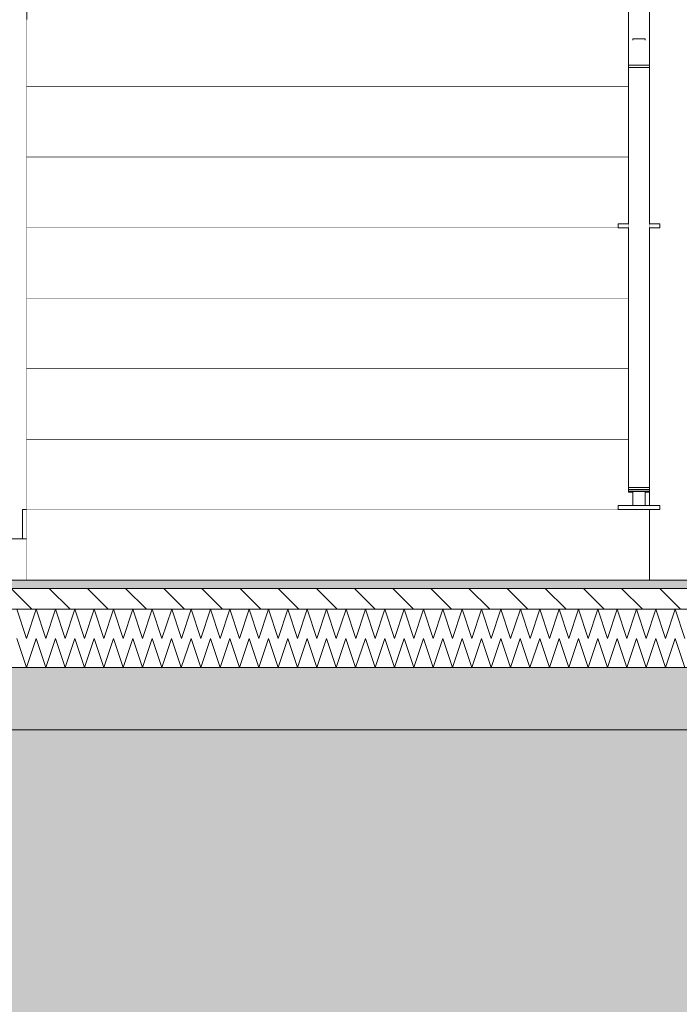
# Model space of a CAD drawing. Header units: millimetres. Extents: x 90539 to 127778, y -34922 to 14506.
# Tile 39 of 256: x 104190 to 105780, y -1021 to 1350. Entities that reach past the tile are written whole.
import ezdxf

# ---------------------------------------------------------------- set-up
doc = ezdxf.new("R2010")
doc.units = ezdxf.units.MM
doc.header["$MEASUREMENT"] = 0
doc.linetypes.add('Przerywana', pattern=[240, 120, -120])
doc.linetypes.add('Wipeout_Contour', pattern=[1000, 0, -1000])
for name, color, linetype, lineweight, true_color in [('0_Nr_pióra__85', 7, 'Continuous', 13, 0x80c2ff), ('Nowe_A-Wymiary-Wewnętrzne_Nr_pióra__45', 7, 'Continuous', 15, 0x40a5ff), ('Nowe_A-Wymiary-Wewnętrzne_Nr_pióra__85', 7, 'Continuous', 13, 0x80c2ff), ('Nowe_A-Wymiary-Zewnętrzne_Nr_pióra__45', 7, 'Continuous', 15, 0x40a5ff), ('Nowe_A-Wymiary-Zewnętrzne_Nr_pióra__85', 7, 'Continuous', 13, 0x80c2ff)]:
    doc.layers.add(name, color=color, linetype=linetype, lineweight=lineweight, true_color=true_color)
for name, color, linetype in [('Nowe_A-Balustrady-Schody', 7, 'Continuous'), ('Nowe_A-Posadzki', 7, 'Continuous'), ('Nowe_A-Płyta-Grunt', 7, 'Continuous'), ('Nowe_A-Schody', 7, 'Continuous'), ('Nowe_A-Wymiary-Wewnętrzne', 7, 'Continuous'), ('Nowe_A-Wymiary-Zewnętrzne', 7, 'Continuous'), ('Nowe_A-Ściany-Konstrukcyjne', 7, 'Continuous')]:
    doc.layers.add(name, color=color, linetype=linetype)
for name, color, linetype, lineweight in [('Nowe_A-Balustrady-Schody_Nr_pióra__11', 7, 'Continuous', 13), ('Nowe_A-Balustrady-Schody_Nr_pióra__91', 7, 'Continuous', 13), ('Nowe_A-Posadzki_Nr_pióra__174', 7, 'Continuous', 5), ('Nowe_A-Posadzki_Nr_pióra__9', 7, 'Continuous', 13), ('Nowe_A-Płyta-Grunt_Nr_pióra__174', 7, 'Continuous', 5), ('Nowe_A-Płyta-Grunt_Nr_pióra__9', 7, 'Continuous', 13), ('Nowe_A-Schody _Nr_pióra__11', 7, 'Continuous', 13), ('Nowe_A-Wymiary-Wewnętrzne_Nr_pióra__46', 5, 'Continuous', 15), ('Nowe_A-Wymiary-Zewnętrzne_Nr_pióra__46', 5, 'Continuous', 15), ('Nowe_A-Ściany-Konstrukcyjne_Nr_pióra__87', 7, 'Continuous', 13)]:
    doc.layers.add(name, color=color, linetype=linetype, lineweight=lineweight)
doc.styles.add('STYL_AUTOMATYCZNY_2', font='arial.ttf')
doc.dimstyles.new('STYL_AUTOMATYCZNY__1', dxfattribs={"dimtxt": 125, "dimasz": 47.5, "dimexe": 0.18, "dimexo": 20, "dimgap": 0, "dimtad": 1, "dimdec": 1, "dimlfac": 0.1, "dimzin": 0, "dimdsep": 46, "dimtxsty": 'STYL_AUTOMATYCZNY_2', "dimblk": 'ARROWHEAD_11', "dimblk1": 'ARROWHEAD_11', "dimblk2": 'ARROWHEAD_11', "dimcen": 0.09, "dimclrd": 256, "dimclre": 256, "dimclrt": 5, "dimadec": 1, "dimazin": 0, "dimtfac": 1, "dimtdec": 4, "dimtmove": 0, "dimatfit": 3, "dimfxl": 0, "dimtolj": 1, "dimtzin": 0, "dimarcsym": 0})

# ---------------------------------------------------------------- blocks, each defined once
blk = doc.blocks.new('ElemPrzekroju_15')
at = {"color": 254, "linetype": 'Wipeout_Contour', "lineweight": 0, "ltscale": 1271827.082994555}
blk.add_wipeout([(105707.6, 858.7), (105732.6, 858.7), (105732.6, 848.7), (105707.6, 848.7), (105707.6, 180), (105732.6, 180), (105732.6, 170), (105707.6, 170), (105707.6, 0), (107307.6, 0), (107307.6, 1370), (105707.6, 1370)], dxfattribs=at).dxf.layer = 'Nowe_A-Ściany-Konstrukcyjne'
blk = doc.blocks.new('ElemPrzekroju_18')
at = {"color": 254, "linetype": 'Wipeout_Contour', "lineweight": 0, "ltscale": 416352.461356}
blk.add_wipeout([(103947.6, 100), (104197.6, 100), (104197.6, 2540), (103947.6, 2540)], dxfattribs=at).dxf.layer = 'Nowe_A-Ściany-Konstrukcyjne'
at = {"color": 254, "linetype": 'Wipeout_Contour', "lineweight": 0, "ltscale": 416872.383901}
blk.add_wipeout([(104197.6, 2540), (104197.6, 100), (104207.6, 100), (104207.6, 2540)], dxfattribs=at).dxf.layer = 'Nowe_A-Ściany-Konstrukcyjne'
at = {"layer": 'Nowe_A-Ściany-Konstrukcyjne_Nr_pióra__87', "color": 7, "linetype": 'Continuous', "lineweight": 13}
blk.add_line((104207.6, 2540), (104207.6, 170), dxfattribs=at)
at = {"color": 254, "linetype": 'Wipeout_Contour', "lineweight": 0, "ltscale": 416290.479489}
blk.add_wipeout([(104197.6, 0), (104197.6, 100), (103947.6, 100), (103947.6, 0)], dxfattribs=at).dxf.layer = 'Nowe_A-Ściany-Konstrukcyjne'
at = {"color": 254, "linetype": 'Wipeout_Contour', "lineweight": 0, "ltscale": 416810.47938}
blk.add_wipeout([(104197.6, 100), (104197.6, 0), (104207.6, 0), (104207.6, 100)], dxfattribs=at).dxf.layer = 'Nowe_A-Ściany-Konstrukcyjne'
at = {"layer": 'Nowe_A-Ściany-Konstrukcyjne_Nr_pióra__87', "color": 7, "linetype": 'Continuous', "lineweight": 13}
for p, q in [((104207.6, 170), (104207.6, 100)), ((103947.6, 100), (104197.6, 100)), ((104197.6, 100), (104207.6, 100)), ((104207.6, 100), (104207.6, 0))]:
    blk.add_line(p, q, dxfattribs=at)
blk = doc.blocks.new('ElemPrzekroju_176')
at = {"color": 254, "linetype": 'Wipeout_Contour', "lineweight": 0, "ltscale": 524038.771638}
blk.add_wipeout([(104207.6, 0), (105707.6, 0), (105707.6, 160), (104207.6, 160), (104207.6, 100)], dxfattribs=at).dxf.layer = 'Nowe_A-Schody'
at = {"layer": 'Nowe_A-Schody _Nr_pióra__11', "color": 7, "linetype": 'Continuous', "lineweight": 13}
for p, q in [((104197.6, 100), (104197.6, 160)), ((105707.6, 0), (105707.6, 160))]:
    blk.add_line(p, q, dxfattribs=at)
blk = doc.blocks.new('ElemPrzekroju_177')
at = {"color": 254, "linetype": 'Wipeout_Contour', "lineweight": 0, "ltscale": 419830.902667}
blk.add_wipeout([(105707.6, 170), (104207.6, 170), (104207.6, 160), (105707.6, 160)], dxfattribs=at).dxf.layer = 'Nowe_A-Schody'
at = {"layer": 'Nowe_A-Schody _Nr_pióra__11', "color": 7, "linetype": 'Continuous', "lineweight": 13}
for p, q in [((104207.6, 170), (104197.6, 170)), ((104197.6, 160), (104197.6, 170)), ((105632.6, 170), (104207.6, 170)), ((105707.6, 160), (105707.6, 170))]:
    blk.add_line(p, q, dxfattribs=at)
blk = doc.blocks.new('ElemPrzekroju_178')
at = {"color": 254, "linetype": 'Wipeout_Contour', "lineweight": 0, "ltscale": 842330.872963}
blk.add_wipeout([(104207.6, 170), (105632.6, 170), (105632.6, 180), (105667.6, 180), (105667.6, 212.3), (105657.6, 212.3), (105657.6, 330), (104207.6, 330)], dxfattribs=at).dxf.layer = 'Nowe_A-Schody'
at = {"color": 254, "linetype": 'Wipeout_Contour', "lineweight": 0, "ltscale": 422811.116438}
blk.add_wipeout([(105697.6, 212.3), (105697.6, 180), (105707.6, 180), (105707.6, 212.3)], dxfattribs=at).dxf.layer = 'Nowe_A-Schody'
at = {"layer": 'Nowe_A-Schody _Nr_pióra__11', "color": 7, "linetype": 'Continuous', "lineweight": 13}
blk.add_line((105707.6, 180), (105707.6, 212.3), dxfattribs=at)
blk = doc.blocks.new('ElemPrzekroju_179')
at = {"color": 254, "linetype": 'Wipeout_Contour', "lineweight": 0, "ltscale": 419732.522927}
blk.add_wipeout([(104207.6, 340), (104207.6, 330), (105657.6, 330), (105657.6, 340)], dxfattribs=at).dxf.layer = 'Nowe_A-Schody'
at = {"layer": 'Nowe_A-Schody _Nr_pióra__11', "color": 7, "linetype": 'Continuous', "lineweight": 13}
blk.add_line((105657.6, 340), (104207.6, 340), dxfattribs=at)
blk = doc.blocks.new('ElemPrzekroju_180')
at = {"color": 254, "linetype": 'Wipeout_Contour', "lineweight": 0, "ltscale": 419733.867635}
blk.add_wipeout([(104207.6, 500), (104207.6, 340), (105657.6, 340), (105657.6, 500)], dxfattribs=at).dxf.layer = 'Nowe_A-Schody'
blk = doc.blocks.new('ElemPrzekroju_181')
at = {"color": 254, "linetype": 'Wipeout_Contour', "lineweight": 0, "ltscale": 419735.244758}
blk.add_wipeout([(104207.6, 510), (104207.6, 500), (105657.6, 500), (105657.6, 510)], dxfattribs=at).dxf.layer = 'Nowe_A-Schody'
at = {"layer": 'Nowe_A-Schody _Nr_pióra__11', "color": 7, "linetype": 'Continuous', "lineweight": 13}
blk.add_line((105657.6, 510), (104207.6, 510), dxfattribs=at)
blk = doc.blocks.new('ElemPrzekroju_182')
at = {"color": 254, "linetype": 'Wipeout_Contour', "lineweight": 0, "ltscale": 419737.140302}
blk.add_wipeout([(104207.6, 670), (104207.6, 510), (105657.6, 510), (105657.6, 670)], dxfattribs=at).dxf.layer = 'Nowe_A-Schody'
blk = doc.blocks.new('ElemPrzekroju_183')
at = {"color": 254, "linetype": 'Wipeout_Contour', "lineweight": 0, "ltscale": 419739.068263}
blk.add_wipeout([(104207.6, 680), (104207.6, 670), (105657.6, 670), (105657.6, 680)], dxfattribs=at).dxf.layer = 'Nowe_A-Schody'
at = {"layer": 'Nowe_A-Schody _Nr_pióra__11', "color": 7, "linetype": 'Continuous', "lineweight": 13}
blk.add_line((105657.6, 680), (104207.6, 680), dxfattribs=at)
blk = doc.blocks.new('ElemPrzekroju_184')
at = {"color": 254, "linetype": 'Wipeout_Contour', "lineweight": 0, "ltscale": 419741.514627}
blk.add_wipeout([(104207.6, 840), (104207.6, 680), (105657.6, 680), (105657.6, 840)], dxfattribs=at).dxf.layer = 'Nowe_A-Schody'
blk = doc.blocks.new('ElemPrzekroju_185')
at = {"color": 254, "linetype": 'Wipeout_Contour', "lineweight": 0, "ltscale": 631015.044454}
blk.add_wipeout([(105632.6, 850), (104207.6, 850), (104207.6, 840), (105657.6, 840), (105657.6, 848.7), (105632.6, 848.7)], dxfattribs=at).dxf.layer = 'Nowe_A-Schody'
at = {"layer": 'Nowe_A-Schody _Nr_pióra__11', "color": 7, "linetype": 'Continuous', "lineweight": 13}
for p, q in [((105632.6, 850), (104207.6, 850)), ((105657.6, 850), (105632.6, 850))]:
    blk.add_line(p, q, dxfattribs=at)
blk = doc.blocks.new('ElemPrzekroju_186')
at = {"color": 254, "linetype": 'Wipeout_Contour', "lineweight": 0, "ltscale": 631018.190098}
blk.add_wipeout([(104207.6, 850), (105632.6, 850), (105632.6, 858.7), (105657.6, 858.7), (105657.6, 1010), (104207.6, 1010)], dxfattribs=at).dxf.layer = 'Nowe_A-Schody'
blk = doc.blocks.new('ElemPrzekroju_187')
at = {"color": 254, "linetype": 'Wipeout_Contour', "lineweight": 0, "ltscale": 419750.020164}
blk.add_wipeout([(104207.6, 1020), (104207.6, 1010), (105657.6, 1010), (105657.6, 1020)], dxfattribs=at).dxf.layer = 'Nowe_A-Schody'
at = {"layer": 'Nowe_A-Schody _Nr_pióra__11', "color": 7, "linetype": 'Continuous', "lineweight": 13}
blk.add_line((105657.6, 1020), (104207.6, 1020), dxfattribs=at)
blk = doc.blocks.new('ElemPrzekroju_188')
at = {"color": 254, "linetype": 'Wipeout_Contour', "lineweight": 0, "ltscale": 419753.568105}
blk.add_wipeout([(104207.6, 1180), (104207.6, 1020), (105657.6, 1020), (105657.6, 1180)], dxfattribs=at).dxf.layer = 'Nowe_A-Schody'
blk = doc.blocks.new('ElemPrzekroju_189')
at = {"color": 254, "linetype": 'Wipeout_Contour', "lineweight": 0, "ltscale": 419757.148473}
blk.add_wipeout([(104207.6, 1190), (104207.6, 1180), (105657.6, 1180), (105657.6, 1190)], dxfattribs=at).dxf.layer = 'Nowe_A-Schody'
at = {"layer": 'Nowe_A-Schody _Nr_pióra__11', "color": 7, "linetype": 'Continuous', "lineweight": 13}
blk.add_line((105657.6, 1190), (104207.6, 1190), dxfattribs=at)
blk = doc.blocks.new('ElemPrzekroju_190')
at = {"color": 254, "linetype": 'Wipeout_Contour', "lineweight": 0, "ltscale": 631089.862586}
blk.add_wipeout([(104207.6, 1190), (105657.6, 1190), (105657.6, 1229.3), (105657.6, 1240.2), (105657.6, 1350), (104207.6, 1350)], dxfattribs=at).dxf.layer = 'Nowe_A-Schody'
blk = doc.blocks.new('*X280')
at = {"layer": 'Nowe_A-Płyta-Grunt_Nr_pióra__174', "color": 7, "linetype": 'Continuous', "lineweight": 5}
for p, q in [((104183.2, -140), (104206.5, -210)), ((104206.5, -210), (104229.8, -140)), ((104229.8, -140), (104253.2, -210)), ((104253.2, -210), (104276.5, -140)), ((104276.5, -140), (104299.8, -210)), ((104299.8, -210), (104323.2, -140)), ((104323.2, -140), (104346.5, -210)), ((104346.5, -210), (104369.8, -140)), ((104369.8, -140), (104393.2, -210)), ((104393.2, -210), (104416.5, -140)), ((104416.5, -140), (104439.8, -210)), ((104439.8, -210), (104463.2, -140)), ((104463.2, -140), (104486.5, -210)), ((104486.5, -210), (104509.8, -140)), ((104509.8, -140), (104533.2, -210)), ((104533.2, -210), (104556.5, -140)), ((104556.5, -140), (104579.8, -210)), ((104579.8, -210), (104603.2, -140)), ((104603.2, -140), (104626.5, -210)), ((104626.5, -210), (104649.8, -140)), ((104649.8, -140), (104673.2, -210)), ((104673.2, -210), (104696.5, -140)), ((104696.5, -140), (104719.8, -210)), ((104719.8, -210), (104743.2, -140)), ((104743.2, -140), (104766.5, -210)), ((104766.5, -210), (104789.8, -140)), ((104789.8, -140), (104813.2, -210)), ((104813.2, -210), (104836.5, -140)), ((104836.5, -140), (104859.8, -210)), ((104859.8, -210), (104883.2, -140)), ((104883.2, -140), (104906.5, -210)), ((104906.5, -210), (104929.8, -140)), ((104929.8, -140), (104953.2, -210)), ((104953.2, -210), (104976.5, -140)), ((104976.5, -140), (104999.8, -210)), ((104999.8, -210), (105023.2, -140)), ((105023.2, -140), (105046.5, -210)), ((105046.5, -210), (105069.8, -140)), ((105069.8, -140), (105093.2, -210)), ((105093.2, -210), (105116.5, -140)), ((105116.5, -140), (105139.8, -210)), ((105139.8, -210), (105163.2, -140)), ((105163.2, -140), (105186.5, -210)), ((105186.5, -210), (105209.8, -140)), ((105209.8, -140), (105233.2, -210)), ((105233.2, -210), (105256.5, -140)), ((105256.5, -140), (105279.8, -210)), ((105279.8, -210), (105303.2, -140)), ((105303.2, -140), (105326.5, -210)), ((105326.5, -210), (105349.8, -140)), ((105349.8, -140), (105373.2, -210)), ((105373.2, -210), (105396.5, -140)), ((105396.5, -140), (105419.8, -210)), ((105419.8, -210), (105443.2, -140)), ((105443.2, -140), (105466.5, -210)), ((105466.5, -210), (105489.8, -140)), ((105489.8, -140), (105513.2, -210)), ((105513.2, -210), (105536.5, -140)), ((105536.5, -140), (105559.8, -210)), ((105559.8, -210), (105583.2, -140)), ((105583.2, -140), (105606.5, -210)), ((105606.5, -210), (105629.8, -140)), ((105629.8, -140), (105653.2, -210)), ((105653.2, -210), (105676.5, -140)), ((105676.5, -140), (105699.8, -210)), ((105699.8, -210), (105723.2, -140)), ((105723.2, -140), (105746.5, -210)), ((105746.5, -210), (105769.8, -140)), ((105769.8, -140), (105793.2, -210))]:
    blk.add_line(p, q, dxfattribs=at)
blk = doc.blocks.new('ElemPrzekroju_242')
at = {"layer": 'Nowe_A-Płyta-Grunt', "linetype": 'Continuous', "lineweight": 0, "true_color": 0x000000}
h = blk.add_hatch(dxfattribs=at)
h.set_pattern_fill('Beton_zbrojony', color=18, style=0, pattern_type=2)
h.set_pattern_definition([(45, (0, 0), (-91.92388, 91.92388), []), (45, (-45.96, 45.96), (-91.92388, 91.92388), [97.5, -32.5])])
h.paths.add_polyline_path([(99167.6, -360), (116917.6, -360), (116917.6, -210), (112652.6, -210), (112527.6, -210), (109677.6, -210), (109407.6, -210), (107567.6, -210), (107307.6, -210), (102217.6, -210), (101957.6, -210), (99167.6, -210)])
h = blk.add_hatch(dxfattribs=at)
h.set_pattern_fill('Piasek', color=18, style=0, pattern_type=2)
h.set_pattern_definition([(45, (0, 175), (-55.68466, 55.68466), [0, -52.5, 0, -78.75]), (110, (175, 175), (74.000794, 26.934086), [0, -38.5, 0, -66.5])])
h.paths.add_polyline_path([(99167.6, -1050), (116917.6, -1050), (116917.6, -360), (99167.6, -360)])
at = {"layer": 'Nowe_A-Płyta-Grunt_Nr_pióra__9', "color": 7, "linetype": 'Continuous', "lineweight": 13}
for p, q in [((107307.6, -210), (102217.6, -210)), ((116917.6, -360), (99167.6, -360))]:
    blk.add_line(p, q, dxfattribs=at)
at = {"layer": 'Nowe_A-Płyta-Grunt', "lineweight": 0}
blk.add_blockref('*X280', (0, 0), dxfattribs=at)
blk = doc.blocks.new('*X366')
at = {"layer": 'Nowe_A-Posadzki_Nr_pióra__174', "color": 7, "linetype": 'Continuous', "lineweight": 5}
for p, q in [((104183.3, -70), (104206.7, -140)), ((104206.7, -140), (104230, -70)), ((104230, -70), (104253.3, -140)), ((104253.3, -140), (104276.7, -70)), ((104276.7, -70), (104300, -140)), ((104300, -140), (104323.3, -70)), ((104323.3, -70), (104346.7, -140)), ((104346.7, -140), (104370, -70)), ((104370, -70), (104393.3, -140)), ((104393.3, -140), (104416.7, -70)), ((104416.7, -70), (104440, -140)), ((104440, -140), (104463.3, -70)), ((104463.3, -70), (104486.7, -140)), ((104486.7, -140), (104510, -70)), ((104510, -70), (104533.3, -140)), ((104533.3, -140), (104556.7, -70)), ((104556.7, -70), (104580, -140)), ((104580, -140), (104603.3, -70)), ((104603.3, -70), (104626.7, -140)), ((104626.7, -140), (104650, -70)), ((104650, -70), (104673.3, -140)), ((104673.3, -140), (104696.7, -70)), ((104696.7, -70), (104720, -140)), ((104720, -140), (104743.3, -70)), ((104743.3, -70), (104766.7, -140)), ((104766.7, -140), (104790, -70)), ((104790, -70), (104813.3, -140)), ((104813.3, -140), (104836.7, -70)), ((104836.7, -70), (104860, -140)), ((104860, -140), (104883.3, -70)), ((104883.3, -70), (104906.7, -140)), ((104906.7, -140), (104930, -70)), ((104930, -70), (104953.3, -140)), ((104953.3, -140), (104976.7, -70)), ((104976.7, -70), (105000, -140)), ((105000, -140), (105023.3, -70)), ((105023.3, -70), (105046.7, -140)), ((105046.7, -140), (105070, -70)), ((105070, -70), (105093.3, -140)), ((105093.3, -140), (105116.7, -70)), ((105116.7, -70), (105140, -140)), ((105140, -140), (105163.3, -70)), ((105163.3, -70), (105186.7, -140)), ((105186.7, -140), (105210, -70)), ((105210, -70), (105233.3, -140)), ((105233.3, -140), (105256.7, -70)), ((105256.7, -70), (105280, -140)), ((105280, -140), (105303.3, -70)), ((105303.3, -70), (105326.7, -140)), ((105326.7, -140), (105350, -70)), ((105350, -70), (105373.3, -140)), ((105373.3, -140), (105396.7, -70)), ((105396.7, -70), (105420, -140)), ((105420, -140), (105443.3, -70)), ((105443.3, -70), (105466.7, -140)), ((105466.7, -140), (105490, -70)), ((105490, -70), (105513.3, -140)), ((105513.3, -140), (105536.7, -70)), ((105536.7, -70), (105560, -140)), ((105560, -140), (105583.3, -70)), ((105583.3, -70), (105606.7, -140)), ((105606.7, -140), (105630, -70)), ((105630, -70), (105653.3, -140)), ((105653.3, -140), (105676.7, -70)), ((105676.7, -70), (105700, -140)), ((105700, -140), (105723.3, -70)), ((105723.3, -70), (105746.7, -140)), ((105746.7, -140), (105770, -70)), ((105770, -70), (105793.3, -140))]:
    blk.add_line(p, q, dxfattribs=at)
blk = doc.blocks.new('ElemPrzekroju_320')
at = {"layer": 'Nowe_A-Posadzki', "linetype": 'Continuous', "lineweight": 0, "true_color": 0xbb9a81}
blk.add_hatch(color=33, dxfattribs=at).paths.add_polyline_path([(99177.6, -20), (107317.6, -20), (107317.6, 0), (99177.6, 0)])
at = {"layer": 'Nowe_A-Posadzki', "linetype": 'Continuous', "lineweight": 0, "true_color": 0x000000}
h = blk.add_hatch(dxfattribs=at)
h.set_pattern_fill('Cegła_zwykła', color=18, style=0, pattern_type=2)
h.set_pattern_definition([(135, (0, 0), (45.96194, 45.96194), [])])
h.paths.add_polyline_path([(99177.6, -20), (99177.6, -70), (107317.6, -70), (107317.6, -20)])
at = {"layer": 'Nowe_A-Posadzki_Nr_pióra__9', "color": 7, "linetype": 'Continuous', "lineweight": 13}
for p, q in [((107317.6, -20), (99177.6, -20)), ((107317.6, -70), (99177.6, -70))]:
    blk.add_line(p, q, dxfattribs=at)
at = {"layer": 'Nowe_A-Posadzki_Nr_pióra__9', "color": 7, "linetype": 'Continuous', "lineweight": 13, "flags": 128}
blk.add_lwpolyline([(107317.6, 0), (101987.6, 0), (101947.6, 0), (99177.6, 0)], dxfattribs=at)
at = {"layer": 'Nowe_A-Posadzki', "lineweight": 0}
blk.add_blockref('*X366', (0, 0), dxfattribs=at)
blk = doc.blocks.new('ElemPrzekroju_468')
at = {"color": 254, "linetype": 'Wipeout_Contour', "lineweight": 0, "ltscale": 422759.578156}
blk.add_wipeout([(105657.6, 1244), (105657.6, 1240.2), (105707.6, 1240.2), (105707.6, 1244)], dxfattribs=at).dxf.layer = 'Nowe_A-Balustrady-Schody'
at = {"color": 254, "linetype": 'Wipeout_Contour', "lineweight": 0, "ltscale": 422759.368395}
blk.add_wipeout([(105707.6, 1240.2), (105657.6, 1240.2), (105657.6, 1235), (105707.6, 1235)], dxfattribs=at).dxf.layer = 'Nowe_A-Balustrady-Schody'
at = {"color": 254, "linetype": 'Wipeout_Contour', "lineweight": 0, "ltscale": 422759.113794}
blk.add_wipeout([(105707.6, 1235), (105657.6, 1235), (105657.6, 1229.3), (105707.6, 1229.3)], dxfattribs=at).dxf.layer = 'Nowe_A-Balustrady-Schody'
at = {"color": 254, "linetype": 'Wipeout_Contour', "lineweight": 0, "ltscale": 422745.178389}
blk.add_wipeout([(105707.6, 1229.3), (105657.6, 1229.3), (105657.6, 229.3), (105707.6, 229.3)], dxfattribs=at).dxf.layer = 'Nowe_A-Balustrady-Schody'
at = {"layer": 'Nowe_A-Balustrady-Schody_Nr_pióra__11', "color": 7, "linetype": 'Continuous', "lineweight": 13}
for p, q in [((105657.6, 1244), (105657.6, 1240.2)), ((105707.6, 1240.2), (105657.6, 1240.2)), ((105657.6, 1240.2), (105657.6, 1235)), ((105707.6, 1235), (105657.6, 1235)), ((105657.6, 1235), (105657.6, 1229.3)), ((105707.6, 1244), (105707.6, 1240.2)), ((105707.6, 1240.2), (105707.6, 1235)), ((105707.6, 1235), (105707.6, 1229.3))]:
    blk.add_line(p, q, dxfattribs=at)
at = {"color": 254, "linetype": 'Wipeout_Contour', "lineweight": 0, "ltscale": 422731.352733}
blk.add_wipeout([(105707.6, 229.3), (105657.6, 229.3), (105657.6, 223.3), (105707.6, 223.3)], dxfattribs=at).dxf.layer = 'Nowe_A-Balustrady-Schody'
at = {"color": 254, "linetype": 'Wipeout_Contour', "lineweight": 0, "ltscale": 422731.30574}
blk.add_wipeout([(105707.6, 223.3), (105657.6, 223.3), (105657.6, 218.2), (105707.6, 218.2)], dxfattribs=at).dxf.layer = 'Nowe_A-Balustrady-Schody'
at = {"color": 254, "linetype": 'Wipeout_Contour', "lineweight": 0, "ltscale": 422731.268391}
blk.add_wipeout([(105657.6, 214.3), (105707.6, 214.3), (105707.6, 218.2), (105657.6, 218.2)], dxfattribs=at).dxf.layer = 'Nowe_A-Balustrady-Schody'
at = {"layer": 'Nowe_A-Balustrady-Schody_Nr_pióra__11', "color": 7, "linetype": 'Continuous', "lineweight": 13}
for p, q in [((105657.6, 1229.3), (105657.6, 229.3)), ((105707.6, 1229.3), (105707.6, 229.3))]:
    blk.add_line(p, q, dxfattribs=at)
at = {"color": 254, "linetype": 'Wipeout_Contour', "lineweight": 0, "ltscale": 422731.244633}
blk.add_wipeout([(105707.6, 214.3), (105657.6, 214.3), (105657.6, 212.3), (105707.6, 212.3)], dxfattribs=at).dxf.layer = 'Nowe_A-Balustrady-Schody'
at = {"layer": 'Nowe_A-Balustrady-Schody_Nr_pióra__11', "color": 7, "linetype": 'Continuous', "lineweight": 13}
for p, q in [((105657.6, 229.3), (105657.6, 223.3)), ((105707.6, 223.3), (105657.6, 223.3)), ((105657.6, 223.3), (105657.6, 218.2)), ((105707.6, 218.2), (105657.6, 218.2)), ((105657.6, 218.2), (105657.6, 214.3)), ((105707.6, 214.3), (105657.6, 214.3)), ((105657.6, 214.3), (105657.6, 212.3)), ((105707.6, 229.3), (105707.6, 223.3)), ((105707.6, 223.3), (105707.6, 218.2)), ((105707.6, 218.2), (105707.6, 214.3)), ((105707.6, 214.3), (105707.6, 212.3)), ((105707.6, 212.3), (105657.6, 212.3))]:
    blk.add_line(p, q, dxfattribs=at)
blk = doc.blocks.new('ElemPrzekroju_469')
at = {"layer": 'Nowe_A-Balustrady-Schody_Nr_pióra__11', "color": 7, "linetype": 'Continuous', "lineweight": 13}
for p, q in [((105657.6, 1244), (105657.6, 2450)), ((105707.6, 1244), (105707.6, 2450))]:
    blk.add_line(p, q, dxfattribs=at)
blk = doc.blocks.new('ElemPrzekroju_470')
at = {"color": 254, "linetype": 'Wipeout_Contour', "lineweight": 0, "ltscale": 422762.478284}
blk.add_wipeout([(105697.6, 1300.8), (105697.6, 1303.8), (105667.6, 1303.8), (105667.6, 1300.8)], dxfattribs=at).dxf.layer = 'Nowe_A-Balustrady-Schody'
at = {"color": 254, "linetype": 'Wipeout_Contour', "lineweight": 0, "ltscale": 422731.116547}
blk.add_wipeout([(105667.6, 212.3), (105667.6, 180), (105697.6, 180), (105697.6, 212.3)], dxfattribs=at).dxf.layer = 'Nowe_A-Balustrady-Schody'
at = {"layer": 'Nowe_A-Balustrady-Schody_Nr_pióra__11', "color": 7, "linetype": 'Continuous', "lineweight": 13}
for p, q in [((105667.6, 1300.8), (105667.6, 1303.8)), ((105697.6, 1303.8), (105667.6, 1303.8)), ((105697.6, 1300.8), (105697.6, 1303.8))]:
    blk.add_line(p, q, dxfattribs=at)
at = {"color": 254, "linetype": 'Wipeout_Contour', "lineweight": 0, "ltscale": 422730.96344}
blk.add_wipeout([(105732.6, 170), (105732.6, 180), (105632.6, 180), (105632.6, 170)], dxfattribs=at).dxf.layer = 'Nowe_A-Balustrady-Schody'
at = {"layer": 'Nowe_A-Balustrady-Schody_Nr_pióra__11', "color": 7, "linetype": 'Continuous', "lineweight": 13}
for p, q in [((105667.6, 180), (105667.6, 212.3)), ((105697.6, 180), (105697.6, 212.3))]:
    blk.add_line(p, q, dxfattribs=at)
at = {"layer": 'Nowe_A-Balustrady-Schody_Nr_pióra__91', "color": 7, "linetype": 'Continuous', "lineweight": 13}
for p, q in [((105732.6, 180), (105632.6, 180)), ((105632.6, 170), (105632.6, 180)), ((105707.6, 170), (105632.6, 170)), ((105732.6, 170), (105707.6, 170)), ((105732.6, 170), (105732.6, 180))]:
    blk.add_line(p, q, dxfattribs=at)
blk = doc.blocks.new('ElemPrzekroju_472')
at = {"color": 254, "linetype": 'Wipeout_Contour', "lineweight": 0, "ltscale": 422594.181084}
blk.add_wipeout([(105657.6, 858.7), (105632.6, 858.7), (105632.6, 848.7), (105657.6, 848.7)], dxfattribs=at).dxf.layer = 'Nowe_A-Balustrady-Schody'
at = {"color": 254, "linetype": 'Wipeout_Contour', "lineweight": 0, "ltscale": 422894.171296}
blk.add_wipeout([(105732.6, 858.7), (105707.6, 858.7), (105707.6, 848.7), (105732.6, 848.7)], dxfattribs=at).dxf.layer = 'Nowe_A-Balustrady-Schody'
at = {"layer": 'Nowe_A-Balustrady-Schody_Nr_pióra__91', "color": 7, "linetype": 'Continuous', "lineweight": 13}
for p, q in [((105657.6, 858.7), (105632.6, 858.7)), ((105632.6, 850), (105632.6, 858.7)), ((105732.6, 858.7), (105707.6, 858.7)), ((105732.6, 848.7), (105732.6, 858.7)), ((105632.6, 848.7), (105632.6, 850)), ((105657.6, 848.7), (105632.6, 848.7)), ((105732.6, 848.7), (105707.6, 848.7))]:
    blk.add_line(p, q, dxfattribs=at)
blk = doc.blocks.new('*D701')
at = {"layer": 'Nowe_A-Wymiary-Wewnętrzne_Nr_pióra__45', "linetype": 'Continuous', "lineweight": 15, "true_color": 0x40a5ff}
for points in [[(108300.4, 2070), (108301.4, 2065.2), (108304.1, 2061.2), (108308.1, 2058.5), (108312.9, 2057.5), (108317.7, 2058.5), (108321.8, 2061.2), (108324.5, 2065.2), (108325.4, 2070), (108324.5, 2074.8), (108321.8, 2078.8), (108317.7, 2081.5), (108312.9, 2082.5), (108308.1, 2081.5), (108304.1, 2078.8), (108301.4, 2074.8)], [(108300.4, 0), (108301.4, -4.8), (108304.1, -8.8), (108308.1, -11.5), (108312.9, -12.5), (108317.7, -11.5), (108321.8, -8.8), (108324.5, -4.8), (108325.4, 0), (108324.5, 4.8), (108321.8, 8.8), (108317.7, 11.5), (108312.9, 12.5), (108308.1, 11.5), (108304.1, 8.8), (108301.4, 4.8)]]:
    blk.add_hatch(color=161, dxfattribs=at).paths.add_polyline_path(points)
at = {"layer": 'Nowe_A-Wymiary-Wewnętrzne_Nr_pióra__45', "color": 161, "linetype": 'Continuous', "lineweight": 15, "true_color": 0x40a5ff}
for centre in [(108312.9, 2070), (108312.9, 0)]:
    blk.add_circle(centre, 12.5, dxfattribs=at)
at = {"layer": 'Nowe_A-Wymiary-Wewnętrzne_Nr_pióra__85', "color": 151, "linetype": 'Continuous', "lineweight": 13, "true_color": 0x80c2ff}
for p, q in [((108300.4, 2070), (108266.1, 2070)), ((108359.8, 2070), (108325.4, 2070)), ((108312.9, 12.5), (108312.9, 2057.5)), ((108300.4, 0), (108266.1, 0)), ((108359.8, 0), (108325.4, 0)), ((108312.9, -25), (108312.9, -12.5))]:
    blk.add_line(p, q, dxfattribs=at)
at = {"layer": 'Nowe_A-Wymiary-Wewnętrzne_Nr_pióra__46', "color": 5, "lineweight": 15, "insert": (108287.9, 820.5), "char_height": 125, "attachment_point": 7, "rotation": 90, "style": 'STYL_AUTOMATYCZNY_2'}
blk.add_mtext('\\A1;{\\pql;\\fArial|b0|i0|c238|p0;\\W1.000000;207,0}', dxfattribs=at)
blk = doc.blocks.new('ARROWHEAD_11')
at = {"color": 0, "linetype": 'Continuous', "lineweight": 0}
blk.add_line((0, 0), (-1, 0), dxfattribs=at)
at = {"color": 0, "linetype": 'Continuous', "lineweight": 0, "const_width": 0.25, "flags": 128}
blk.add_lwpolyline([(-0.125, 0, 1), (0.125, 0, 1)], format="xyb", close=True, dxfattribs=at)
blk = doc.blocks.new('*D714')
at = {"layer": 'Nowe_A-Wymiary-Wewnętrzne_Nr_pióra__45', "linetype": 'Continuous', "lineweight": 15, "true_color": 0x40a5ff}
for points in [[(116511.2, 900), (116512.1, 895.2), (116514.8, 891.2), (116518.9, 888.5), (116523.7, 887.5), (116528.4, 888.5), (116532.5, 891.2), (116535.2, 895.2), (116536.2, 900), (116535.2, 904.8), (116532.5, 908.8), (116528.4, 911.5), (116523.7, 912.5), (116518.9, 911.5), (116514.8, 908.8), (116512.1, 904.8)], [(116511.2, 0), (116512.1, -4.8), (116514.8, -8.8), (116518.9, -11.5), (116523.7, -12.5), (116528.4, -11.5), (116532.5, -8.8), (116535.2, -4.8), (116536.2, 0), (116535.2, 4.8), (116532.5, 8.8), (116528.4, 11.5), (116523.7, 12.5), (116518.9, 11.5), (116514.8, 8.8), (116512.1, 4.8)]]:
    blk.add_hatch(color=161, dxfattribs=at).paths.add_polyline_path(points)
at = {"layer": 'Nowe_A-Wymiary-Wewnętrzne_Nr_pióra__45', "color": 161, "linetype": 'Continuous', "lineweight": 15, "true_color": 0x40a5ff}
for centre in [(116523.7, 900), (116523.7, 0)]:
    blk.add_circle(centre, 12.5, dxfattribs=at)
at = {"layer": 'Nowe_A-Wymiary-Wewnętrzne_Nr_pióra__85', "color": 151, "linetype": 'Continuous', "lineweight": 13, "true_color": 0x80c2ff}
for p, q in [((116511.2, 900), (116476.8, 900)), ((116523.7, 12.5), (116523.7, 887.5)), ((116570.5, 900), (116536.2, 900)), ((116511.2, 0), (116476.8, 0)), ((116570.5, 0), (116536.2, 0)), ((116523.7, -25), (116523.7, -12.5))]:
    blk.add_line(p, q, dxfattribs=at)
at = {"layer": 'Nowe_A-Wymiary-Wewnętrzne_Nr_pióra__46', "color": 5, "lineweight": 15, "insert": (116498.7, 283.2), "char_height": 125, "attachment_point": 7, "rotation": 90, "style": 'STYL_AUTOMATYCZNY_2'}
blk.add_mtext('\\A1;{\\pql;\\fArial|b0|i0|c238|p0;\\W1.000000;90,0}', dxfattribs=at)
blk = doc.blocks.new('*D748')
at = {"layer": 'Nowe_A-Wymiary-Zewnętrzne_Nr_pióra__45', "linetype": 'Continuous', "lineweight": 15, "true_color": 0x40a5ff}
for points in [[(119375.1, 12845), (119376.1, 12840.2), (119378.8, 12836.2), (119382.8, 12833.5), (119387.6, 12832.5), (119392.4, 12833.5), (119396.5, 12836.2), (119399.2, 12840.2), (119400.1, 12845), (119399.2, 12849.8), (119396.5, 12853.8), (119392.4, 12856.5), (119387.6, 12857.5), (119382.8, 12856.5), (119378.8, 12853.8), (119376.1, 12849.8)], [(119375.1, -450), (119376.1, -454.8), (119378.8, -458.8), (119382.8, -461.5), (119387.6, -462.5), (119392.4, -461.5), (119396.5, -458.8), (119399.2, -454.8), (119400.1, -450), (119399.2, -445.2), (119396.5, -441.2), (119392.4, -438.5), (119387.6, -437.5), (119382.8, -438.5), (119378.8, -441.2), (119376.1, -445.2)]]:
    blk.add_hatch(color=161, dxfattribs=at).paths.add_polyline_path(points)
at = {"layer": 'Nowe_A-Wymiary-Zewnętrzne_Nr_pióra__45', "color": 161, "linetype": 'Continuous', "lineweight": 15, "true_color": 0x40a5ff}
for centre in [(119387.6, 12845), (119387.6, -450)]:
    blk.add_circle(centre, 12.5, dxfattribs=at)
at = {"layer": 'Nowe_A-Wymiary-Zewnętrzne_Nr_pióra__85', "color": 151, "linetype": 'Continuous', "lineweight": 13, "true_color": 0x80c2ff}
for p, q in [((119387.6, 12857.5), (119387.6, 12870)), ((119375.1, 12845), (119340.8, 12845)), ((119387.6, -437.5), (119387.6, 12832.5)), ((119434.5, 12845), (119400.1, 12845)), ((119375.1, -450), (119340.8, -450)), ((119434.5, -450), (119400.1, -450)), ((119387.6, -475), (119387.6, -462.5))]:
    blk.add_line(p, q, dxfattribs=at)
at = {"layer": 'Nowe_A-Wymiary-Zewnętrzne_Nr_pióra__46', "color": 5, "lineweight": 15, "insert": (119362.6, 5911.5), "char_height": 125, "attachment_point": 7, "rotation": 90, "style": 'STYL_AUTOMATYCZNY_2'}
blk.add_mtext('\\A1;{\\pql;\\fArial|b0|i0|c238|p0;\\W1.000000;1\xa0329,5}', dxfattribs=at)
blk = doc.blocks.new('*D749')
at = {"layer": 'Nowe_A-Wymiary-Zewnętrzne_Nr_pióra__45', "linetype": 'Continuous', "lineweight": 15, "true_color": 0x40a5ff}
for points in [[(119168.1, -320), (119169.1, -324.8), (119171.8, -328.8), (119175.9, -331.5), (119180.6, -332.5), (119185.4, -331.5), (119189.5, -328.8), (119192.2, -324.8), (119193.1, -320), (119192.2, -315.2), (119189.5, -311.2), (119185.4, -308.5), (119180.6, -307.5), (119175.9, -308.5), (119171.8, -311.2), (119169.1, -315.2)], [(119168.1, -450), (119169.1, -454.8), (119171.8, -458.8), (119175.9, -461.5), (119180.6, -462.5), (119185.4, -461.5), (119189.5, -458.8), (119192.2, -454.8), (119193.1, -450), (119192.2, -445.2), (119189.5, -441.2), (119185.4, -438.5), (119180.6, -437.5), (119175.9, -438.5), (119171.8, -441.2), (119169.1, -445.2)]]:
    blk.add_hatch(color=161, dxfattribs=at).paths.add_polyline_path(points)
at = {"layer": 'Nowe_A-Wymiary-Zewnętrzne_Nr_pióra__45', "color": 161, "linetype": 'Continuous', "lineweight": 15, "true_color": 0x40a5ff}
blk.add_circle((119180.6, -450), 12.5, dxfattribs=at)
at = {"layer": 'Nowe_A-Wymiary-Zewnętrzne_Nr_pióra__85', "color": 151, "linetype": 'Continuous', "lineweight": 13, "true_color": 0x80c2ff}
for p, q in [((119180.6, -437.5), (119180.6, -332.5)), ((119168.1, -450), (119133.8, -450)), ((119227.5, -450), (119193.1, -450)), ((119180.6, -475), (119180.6, -462.5))]:
    blk.add_line(p, q, dxfattribs=at)
at = {"layer": 'Nowe_A-Wymiary-Zewnętrzne_Nr_pióra__46', "color": 5, "lineweight": 15, "insert": (119155.6, -796.1), "char_height": 125, "attachment_point": 7, "rotation": 90, "style": 'STYL_AUTOMATYCZNY_2'}
blk.add_mtext('\\A1;{\\pql;\\fArial|b0|i0|c238|p0;\\W1.000000;13,0}', dxfattribs=at)
blk = doc.blocks.new('A Przekrój_STORY_MARKER')
at = {"layer": '0_Nr_pióra__85', "color": 151, "linetype": 'Przerywana', "lineweight": 13, "true_color": 0x80c2ff}
blk.add_line((94200.6, 0), (119573.8, 0), dxfattribs=at)

msp = doc.modelspace()

# ---------------------------------------------------------------- block references
at = {"layer": 'Nowe_A-Płyta-Grunt', "lineweight": 0}
msp.add_blockref('ElemPrzekroju_242', (0, 0), dxfattribs=at)
at = {"layer": 'Nowe_A-Ściany-Konstrukcyjne', "lineweight": 0}
msp.add_blockref('ElemPrzekroju_15', (0, 0), dxfattribs=at)

# ---------------------------------------------------------------- dimensions: what is measured, and where the dimension line sits
at = {"layer": 'Nowe_A-Wymiary-Zewnętrzne', "color": 151, "linetype": 'Continuous', "lineweight": 13, "true_color": 0x80c2ff}
dim = msp.add_linear_dim(base=(119180.64, -320), p1=(95120.09, -450), p2=(118877.6, -320), angle=90, dimstyle='STYL_AUTOMATYCZNY__1', dxfattribs=at)
dim.commit()
dim.dimension.update_dxf_attribs({"geometry": '*D749', "text_midpoint": (119093.14, -634.33), "dimtype": 160, "text_rotation": 90})

# ---------------------------------------------------------------- next in the draw order: block references
at = {"layer": 'Nowe_A-Ściany-Konstrukcyjne', "lineweight": 0}
msp.add_blockref('ElemPrzekroju_18', (0, 0), dxfattribs=at)

# ---------------------------------------------------------------- next in the draw order: block references
at = {"layer": 'Nowe_A-Schody', "lineweight": 0}
msp.add_blockref('ElemPrzekroju_176', (0, 0), dxfattribs=at)

# ---------------------------------------------------------------- next in the draw order: block references
at = {"layer": 'Nowe_A-Posadzki', "lineweight": 0}
msp.add_blockref('ElemPrzekroju_320', (0, 0), dxfattribs=at)
at = {"layer": 'Nowe_A-Schody', "lineweight": 0}
msp.add_blockref('ElemPrzekroju_177', (0, 0), dxfattribs=at)

# ---------------------------------------------------------------- next in the draw order: block references
msp.add_blockref('ElemPrzekroju_178', (0, 0), dxfattribs=at)

# ---------------------------------------------------------------- next in the draw order: block references
msp.add_blockref('ElemPrzekroju_179', (0, 0), dxfattribs=at)

# ---------------------------------------------------------------- next in the draw order: block references
msp.add_blockref('ElemPrzekroju_180', (0, 0), dxfattribs=at)

# ---------------------------------------------------------------- next in the draw order: block references
msp.add_blockref('ElemPrzekroju_181', (0, 0), dxfattribs=at)

# ---------------------------------------------------------------- next in the draw order: block references
msp.add_blockref('ElemPrzekroju_182', (0, 0), dxfattribs=at)

# ---------------------------------------------------------------- next in the draw order: block references
msp.add_blockref('ElemPrzekroju_183', (0, 0), dxfattribs=at)

# ---------------------------------------------------------------- next in the draw order: block references
msp.add_blockref('ElemPrzekroju_184', (0, 0), dxfattribs=at)

# ---------------------------------------------------------------- next in the draw order: block references
msp.add_blockref('ElemPrzekroju_185', (0, 0), dxfattribs=at)

# ---------------------------------------------------------------- next in the draw order: block references
msp.add_blockref('ElemPrzekroju_186', (0, 0), dxfattribs=at)

# ---------------------------------------------------------------- next in the draw order: block references
msp.add_blockref('ElemPrzekroju_187', (0, 0), dxfattribs=at)

# ---------------------------------------------------------------- next in the draw order: block references
msp.add_blockref('ElemPrzekroju_188', (0, 0), dxfattribs=at)

# ---------------------------------------------------------------- next in the draw order: block references
msp.add_blockref('ElemPrzekroju_189', (0, 0), dxfattribs=at)

# ---------------------------------------------------------------- next in the draw order: block references
msp.add_blockref('ElemPrzekroju_190', (0, 0), dxfattribs=at)

# ---------------------------------------------------------------- next in the draw order: block references
at = {"layer": 'Nowe_A-Balustrady-Schody', "lineweight": 0}
msp.add_blockref('ElemPrzekroju_468', (0, 0), dxfattribs=at)

# ---------------------------------------------------------------- next in the draw order: block references
msp.add_blockref('ElemPrzekroju_469', (0, 0), dxfattribs=at)

# ---------------------------------------------------------------- next in the draw order: block references
msp.add_blockref('ElemPrzekroju_470', (0, 0), dxfattribs=at)

# ---------------------------------------------------------------- next in the draw order: block references
msp.add_blockref('ElemPrzekroju_472', (0, 0), dxfattribs=at)

# ---------------------------------------------------------------- next in the draw order: block references
at = {"linetype": 'Continuous', "lineweight": 0}
msp.add_blockref('A Przekrój_STORY_MARKER', (0, 0), dxfattribs=at)

# ---------------------------------------------------------------- next in the draw order: dimensions: what is measured, and where the dimension line sits
at = {"layer": 'Nowe_A-Wymiary-Wewnętrzne', "color": 151, "linetype": 'Continuous', "lineweight": 13, "true_color": 0x80c2ff}
for base, p2, picture, middle in [((108312.93, 2070), (107577.6, 2070), '*D701', (108225.43, 1029.89)), ((116523.66, 900), (116907.6, 900), '*D714', (116436.16, 445))]:
    dim = msp.add_linear_dim(base=base, p1=(99177.6, 0), p2=p2, angle=90, dimstyle='STYL_AUTOMATYCZNY__1', dxfattribs=at)
    dim.commit()
    dim.dimension.update_dxf_attribs({"geometry": picture, "text_midpoint": middle, "dimtype": 160, "text_rotation": 90})
at = {"layer": 'Nowe_A-Wymiary-Zewnętrzne', "color": 151, "linetype": 'Continuous', "lineweight": 13, "true_color": 0x80c2ff}
dim = msp.add_linear_dim(base=(119387.63, 12845), p1=(95120.09, -450), p2=(98654.74, 12845), angle=90, dimstyle='STYL_AUTOMATYCZNY__1', dxfattribs=at)
dim.commit()
dim.dimension.update_dxf_attribs({"geometry": '*D748', "text_midpoint": (119300.13, 6192.64), "dimtype": 160, "text_rotation": 90})

doc.saveas('drawing.dxf')
